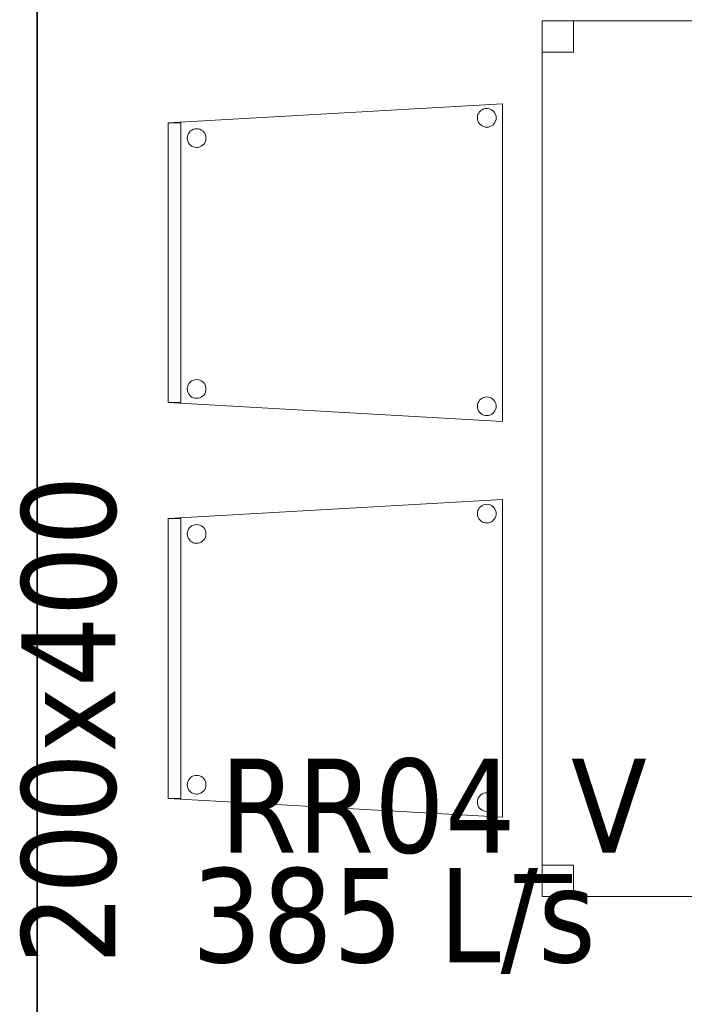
# Model space of a CAD drawing. Header units: metres. Extents: x 391.1 to 427.5, y 12.8 to 28.4.
# Tile 4 of 26: x 399.1 to 400.2, y 14 to 15.6. Entities that reach past the tile are written whole.
import ezdxf

# ---------------------------------------------------------------- set-up
doc = ezdxf.new("R2010")
doc.units = ezdxf.units.M
doc.layers.add('01_SUELOS', color=7, linetype='Continuous', lineweight=25, true_color=0x007f00)
for name, color, linetype, lineweight in [('02_MOBILIARIO', 7, 'Continuous', 18), ('A-DETL-____-MBND', 7, 'Continuous', 18), ('A-WALL-____-MCUT', 7, 'Continuous', 25), ('A-WALL-____-OTLN', 7, 'Continuous', 25), ('M-HVAC-CDFF-IDEN', 7, 'Continuous', 30), ('M-HVAC-DUCT-IDEN', 7, 'Continuous', 30)]:
    doc.layers.add(name, color=color, linetype=linetype, lineweight=lineweight)
doc.styles.add('Tahoma_2', font='tahoma.ttf', dxfattribs={"height": 0.15})

# ---------------------------------------------------------------- blocks, each defined once
blk = doc.blocks.new('Family - Cadira confident_PA-152032-03_CLI_AIRE_P0A')
at = {"layer": 'A-DETL-____-MBND', "color": 253, "true_color": 0xaaaaaa}
for p, q in [((0, 0.4765), (0.5326, 0.5065)), ((0.5326, 0.5065), (0, 0.4765)), ((0.5326, 0.5065), (0.5326, 0)), ((0.5326, 0), (0.5326, 0.5065)), ((0.4926, 0.4843), (0.4928, 0.4869)), ((0.4928, 0.4869), (0.4926, 0.4843)), ((0.4928, 0.4869), (0.4935, 0.4894)), ((0.4935, 0.4894), (0.4928, 0.4869)), ((0.4935, 0.4894), (0.4946, 0.4918)), ((0.4946, 0.4918), (0.4935, 0.4894)), ((0.4946, 0.4918), (0.4961, 0.4939)), ((0.4961, 0.4939), (0.4946, 0.4918)), ((0.4961, 0.4939), (0.498, 0.4957)), ((0.498, 0.4957), (0.4961, 0.4939)), ((0.498, 0.4957), (0.5001, 0.4972)), ((0.5001, 0.4972), (0.498, 0.4957)), ((0.5001, 0.4972), (0.5025, 0.4983)), ((0.5025, 0.4983), (0.5001, 0.4972)), ((0.5025, 0.4983), (0.505, 0.4989)), ((0.505, 0.4989), (0.5025, 0.4983)), ((0.505, 0.4989), (0.5076, 0.4992)), ((0.5076, 0.4992), (0.505, 0.4989)), ((0.5076, 0.4992), (0.5102, 0.4989)), ((0.5102, 0.4989), (0.5076, 0.4992)), ((0.5102, 0.4989), (0.5127, 0.4982)), ((0.5127, 0.4982), (0.5102, 0.4989)), ((0.5127, 0.4982), (0.515, 0.4971)), ((0.515, 0.4971), (0.5127, 0.4982)), ((0.515, 0.4971), (0.5172, 0.4956)), ((0.5172, 0.4956), (0.515, 0.4971)), ((0.5172, 0.4956), (0.519, 0.4938)), ((0.519, 0.4938), (0.5172, 0.4956)), ((0.519, 0.4938), (0.5205, 0.4916)), ((0.5205, 0.4916), (0.519, 0.4938)), ((0.5205, 0.4916), (0.5216, 0.4893)), ((0.5216, 0.4893), (0.5205, 0.4916)), ((0.5216, 0.4893), (0.5222, 0.4868)), ((0.5222, 0.4868), (0.5216, 0.4893)), ((0, 0.03), (0, 0.4765)), ((0, 0.4765), (0, 0.03)), ((0, 0.4765), (0.02, 0.4765)), ((0, 0.03), (0, 0.4765)), ((0.02, 0.4765), (0, 0.4765)), ((0, 0.4765), (0, 0.03)), ((0.02, 0.4765), (0.02, 0.03)), ((0.02, 0.03), (0.02, 0.4765)), ((0.4928, 0.4817), (0.4926, 0.4843)), ((0.4926, 0.4843), (0.4928, 0.4817)), ((0.4935, 0.4792), (0.4928, 0.4817)), ((0.4928, 0.4817), (0.4935, 0.4792)), ((0.4945, 0.4768), (0.4935, 0.4792)), ((0.4935, 0.4792), (0.4945, 0.4768)), ((0.496, 0.4747), (0.4945, 0.4768)), ((0.4945, 0.4768), (0.496, 0.4747)), ((0.4979, 0.4728), (0.496, 0.4747)), ((0.496, 0.4747), (0.4979, 0.4728)), ((0.5, 0.4713), (0.4979, 0.4728)), ((0.4979, 0.4728), (0.5, 0.4713)), ((0.5023, 0.4702), (0.5, 0.4713)), ((0.5, 0.4713), (0.5023, 0.4702)), ((0.5149, 0.4713), (0.5126, 0.4702)), ((0.5126, 0.4702), (0.5149, 0.4713)), ((0.5171, 0.4727), (0.5149, 0.4713)), ((0.5149, 0.4713), (0.5171, 0.4727)), ((0.5189, 0.4746), (0.5171, 0.4727)), ((0.5171, 0.4727), (0.5189, 0.4746)), ((0.5204, 0.4767), (0.5189, 0.4746)), ((0.5189, 0.4746), (0.5204, 0.4767)), ((0.5215, 0.4791), (0.5204, 0.4767)), ((0.5204, 0.4767), (0.5215, 0.4791)), ((0.5222, 0.4816), (0.5215, 0.4791)), ((0.5215, 0.4791), (0.5222, 0.4816)), ((0.5222, 0.4868), (0.5224, 0.4842)), ((0.5224, 0.4842), (0.5222, 0.4868)), ((0.5224, 0.4842), (0.5222, 0.4816)), ((0.5222, 0.4816), (0.5224, 0.4842)), ((0.0304, 0.4545), (0.0311, 0.457)), ((0.0311, 0.457), (0.0304, 0.4545)), ((0.0311, 0.457), (0.0322, 0.4594)), ((0.0322, 0.4594), (0.0311, 0.457)), ((0.0322, 0.4594), (0.0337, 0.4615)), ((0.0337, 0.4615), (0.0322, 0.4594)), ((0.0337, 0.4615), (0.0356, 0.4633)), ((0.0356, 0.4633), (0.0337, 0.4615)), ((0.0356, 0.4633), (0.0377, 0.4648)), ((0.0377, 0.4648), (0.0356, 0.4633)), ((0.0377, 0.4648), (0.0401, 0.4659)), ((0.0401, 0.4659), (0.0377, 0.4648)), ((0.0401, 0.4659), (0.0426, 0.4666)), ((0.0426, 0.4666), (0.0401, 0.4659)), ((0.0426, 0.4666), (0.0452, 0.4668)), ((0.0452, 0.4668), (0.0426, 0.4666)), ((0.0452, 0.4668), (0.0478, 0.4666)), ((0.0478, 0.4666), (0.0452, 0.4668)), ((0.0478, 0.4666), (0.0503, 0.4659)), ((0.0503, 0.4659), (0.0478, 0.4666)), ((0.0503, 0.4659), (0.0526, 0.4648)), ((0.0526, 0.4648), (0.0503, 0.4659)), ((0.0526, 0.4648), (0.0548, 0.4633)), ((0.0548, 0.4633), (0.0526, 0.4648)), ((0.0548, 0.4633), (0.0566, 0.4614)), ((0.0566, 0.4614), (0.0548, 0.4633)), ((0.0566, 0.4614), (0.0581, 0.4593)), ((0.0581, 0.4593), (0.0566, 0.4614)), ((0.0581, 0.4593), (0.0592, 0.4569)), ((0.0592, 0.4569), (0.0581, 0.4593)), ((0.0592, 0.4569), (0.0598, 0.4544)), ((0.0598, 0.4544), (0.0592, 0.4569)), ((0.5049, 0.4695), (0.5023, 0.4702)), ((0.5023, 0.4702), (0.5049, 0.4695)), ((0.5074, 0.4693), (0.5049, 0.4695)), ((0.5049, 0.4695), (0.5074, 0.4693)), ((0.51, 0.4695), (0.5074, 0.4693)), ((0.5074, 0.4693), (0.51, 0.4695)), ((0.5126, 0.4702), (0.51, 0.4695)), ((0.51, 0.4695), (0.5126, 0.4702)), ((0.0302, 0.4519), (0.0304, 0.4545)), ((0.0304, 0.4545), (0.0302, 0.4519)), ((0.0304, 0.4493), (0.0302, 0.4519)), ((0.0302, 0.4519), (0.0304, 0.4493)), ((0.031, 0.4468), (0.0304, 0.4493)), ((0.0304, 0.4493), (0.031, 0.4468)), ((0.0321, 0.4445), (0.031, 0.4468)), ((0.031, 0.4468), (0.0321, 0.4445)), ((0.0336, 0.4423), (0.0321, 0.4445)), ((0.0321, 0.4445), (0.0336, 0.4423)), ((0.0355, 0.4405), (0.0336, 0.4423)), ((0.0336, 0.4423), (0.0355, 0.4405)), ((0.0376, 0.439), (0.0355, 0.4405)), ((0.0355, 0.4405), (0.0376, 0.439)), ((0.0547, 0.4404), (0.0525, 0.4389)), ((0.0525, 0.4389), (0.0547, 0.4404)), ((0.0565, 0.4422), (0.0547, 0.4404)), ((0.0547, 0.4404), (0.0565, 0.4422)), ((0.058, 0.4443), (0.0565, 0.4422)), ((0.0565, 0.4422), (0.058, 0.4443)), ((0.0591, 0.4467), (0.058, 0.4443)), ((0.058, 0.4443), (0.0591, 0.4467)), ((0.0598, 0.4492), (0.0591, 0.4467)), ((0.0591, 0.4467), (0.0598, 0.4492)), ((0.0598, 0.4544), (0.06, 0.4518)), ((0.06, 0.4518), (0.0598, 0.4544)), ((0.06, 0.4518), (0.0598, 0.4492)), ((0.0598, 0.4492), (0.06, 0.4518)), ((0.0399, 0.4378), (0.0376, 0.439)), ((0.0376, 0.439), (0.0399, 0.4378)), ((0.0424, 0.4372), (0.0399, 0.4378)), ((0.0399, 0.4378), (0.0424, 0.4372)), ((0.045, 0.4369), (0.0424, 0.4372)), ((0.0424, 0.4372), (0.045, 0.4369)), ((0.0476, 0.4371), (0.045, 0.4369)), ((0.045, 0.4369), (0.0476, 0.4371)), ((0.0502, 0.4378), (0.0476, 0.4371)), ((0.0476, 0.4371), (0.0502, 0.4378)), ((0.0525, 0.4389), (0.0502, 0.4378)), ((0.0502, 0.4378), (0.0525, 0.4389)), ((0.0337, 0.0615), (0.0356, 0.0633)), ((0.0356, 0.0633), (0.0337, 0.0615)), ((0.0356, 0.0633), (0.0377, 0.0648)), ((0.0377, 0.0648), (0.0356, 0.0633)), ((0.0377, 0.0648), (0.0401, 0.0659)), ((0.0401, 0.0659), (0.0377, 0.0648)), ((0.0401, 0.0659), (0.0426, 0.0666)), ((0.0426, 0.0666), (0.0401, 0.0659)), ((0.0426, 0.0666), (0.0452, 0.0668)), ((0.0452, 0.0668), (0.0426, 0.0666)), ((0.0452, 0.0668), (0.0478, 0.0666)), ((0.0478, 0.0666), (0.0452, 0.0668)), ((0.0478, 0.0666), (0.0503, 0.0659)), ((0.0503, 0.0659), (0.0478, 0.0666)), ((0.0503, 0.0659), (0.0526, 0.0648)), ((0.0526, 0.0648), (0.0503, 0.0659)), ((0.0526, 0.0648), (0.0548, 0.0633)), ((0.0548, 0.0633), (0.0526, 0.0648)), ((0.0548, 0.0633), (0.0566, 0.0614)), ((0.0566, 0.0614), (0.0548, 0.0633)), ((0.0302, 0.0519), (0.0304, 0.0545)), ((0.0304, 0.0545), (0.0302, 0.0519)), ((0.0304, 0.0493), (0.0302, 0.0519)), ((0.0302, 0.0519), (0.0304, 0.0493)), ((0.0304, 0.0545), (0.0311, 0.057)), ((0.0311, 0.057), (0.0304, 0.0545)), ((0.031, 0.0468), (0.0304, 0.0493)), ((0.0304, 0.0493), (0.031, 0.0468)), ((0.0311, 0.057), (0.0322, 0.0594)), ((0.0322, 0.0594), (0.0311, 0.057)), ((0.0322, 0.0594), (0.0337, 0.0615)), ((0.0337, 0.0615), (0.0322, 0.0594)), ((0.0566, 0.0614), (0.0581, 0.0593)), ((0.0581, 0.0593), (0.0566, 0.0614)), ((0.0581, 0.0593), (0.0592, 0.0569)), ((0.0592, 0.0569), (0.0581, 0.0593)), ((0.0598, 0.0492), (0.0591, 0.0467)), ((0.0591, 0.0467), (0.0598, 0.0492)), ((0.0592, 0.0569), (0.0598, 0.0544)), ((0.0598, 0.0544), (0.0592, 0.0569)), ((0.0598, 0.0544), (0.06, 0.0518)), ((0.06, 0.0518), (0.0598, 0.0544)), ((0.06, 0.0518), (0.0598, 0.0492)), ((0.0598, 0.0492), (0.06, 0.0518)), ((0.0321, 0.0445), (0.031, 0.0468)), ((0.031, 0.0468), (0.0321, 0.0445)), ((0.0336, 0.0423), (0.0321, 0.0445)), ((0.0321, 0.0445), (0.0336, 0.0423)), ((0.0355, 0.0405), (0.0336, 0.0423)), ((0.0336, 0.0423), (0.0355, 0.0405)), ((0.0376, 0.039), (0.0355, 0.0405)), ((0.0355, 0.0405), (0.0376, 0.039)), ((0.0399, 0.0378), (0.0376, 0.039)), ((0.0376, 0.039), (0.0399, 0.0378)), ((0.0424, 0.0372), (0.0399, 0.0378)), ((0.0399, 0.0378), (0.0424, 0.0372)), ((0.045, 0.0369), (0.0424, 0.0372)), ((0.0424, 0.0372), (0.045, 0.0369)), ((0.0476, 0.0371), (0.045, 0.0369)), ((0.045, 0.0369), (0.0476, 0.0371)), ((0.0502, 0.0378), (0.0476, 0.0371)), ((0.0476, 0.0371), (0.0502, 0.0378)), ((0.0525, 0.0389), (0.0502, 0.0378)), ((0.0502, 0.0378), (0.0525, 0.0389)), ((0.0547, 0.0404), (0.0525, 0.0389)), ((0.0525, 0.0389), (0.0547, 0.0404)), ((0.0565, 0.0422), (0.0547, 0.0404)), ((0.0547, 0.0404), (0.0565, 0.0422)), ((0.058, 0.0443), (0.0565, 0.0422)), ((0.0565, 0.0422), (0.058, 0.0443)), ((0.0591, 0.0467), (0.058, 0.0443)), ((0.058, 0.0443), (0.0591, 0.0467)), ((0.4935, 0.0294), (0.4946, 0.0318)), ((0.4946, 0.0318), (0.4935, 0.0294)), ((0.4946, 0.0318), (0.4961, 0.0339)), ((0.4961, 0.0339), (0.4946, 0.0318)), ((0.4961, 0.0339), (0.498, 0.0357)), ((0.498, 0.0357), (0.4961, 0.0339)), ((0.498, 0.0357), (0.5001, 0.0372)), ((0.5001, 0.0372), (0.498, 0.0357)), ((0.5001, 0.0372), (0.5025, 0.0383)), ((0.5025, 0.0383), (0.5001, 0.0372)), ((0.5025, 0.0383), (0.505, 0.0389)), ((0.505, 0.0389), (0.5025, 0.0383)), ((0.505, 0.0389), (0.5076, 0.0392)), ((0.5076, 0.0392), (0.505, 0.0389)), ((0.5076, 0.0392), (0.5102, 0.0389)), ((0.5102, 0.0389), (0.5076, 0.0392)), ((0.5102, 0.0389), (0.5127, 0.0382)), ((0.5127, 0.0382), (0.5102, 0.0389)), ((0.5127, 0.0382), (0.515, 0.0371)), ((0.515, 0.0371), (0.5127, 0.0382)), ((0.515, 0.0371), (0.5172, 0.0356)), ((0.5172, 0.0356), (0.515, 0.0371)), ((0.5172, 0.0356), (0.519, 0.0338)), ((0.519, 0.0338), (0.5172, 0.0356)), ((0.519, 0.0338), (0.5205, 0.0316)), ((0.5205, 0.0316), (0.519, 0.0338)), ((0.5205, 0.0316), (0.5216, 0.0293)), ((0.5216, 0.0293), (0.5205, 0.0316)), ((0.5326, 0), (0, 0.03)), ((0, 0.03), (0.5326, 0)), ((0.02, 0.03), (0, 0.03)), ((0, 0.03), (0.02, 0.03)), ((0.4926, 0.0243), (0.4928, 0.0269)), ((0.4928, 0.0269), (0.4926, 0.0243)), ((0.4928, 0.0217), (0.4926, 0.0243)), ((0.4926, 0.0243), (0.4928, 0.0217)), ((0.4928, 0.0269), (0.4935, 0.0294)), ((0.4935, 0.0294), (0.4928, 0.0269)), ((0.4935, 0.0192), (0.4928, 0.0217)), ((0.4928, 0.0217), (0.4935, 0.0192)), ((0.4945, 0.0168), (0.4935, 0.0192)), ((0.4935, 0.0192), (0.4945, 0.0168)), ((0.496, 0.0147), (0.4945, 0.0168)), ((0.4945, 0.0168), (0.496, 0.0147)), ((0.5204, 0.0167), (0.5189, 0.0146)), ((0.5189, 0.0146), (0.5204, 0.0167)), ((0.5215, 0.0191), (0.5204, 0.0167)), ((0.5204, 0.0167), (0.5215, 0.0191)), ((0.5222, 0.0216), (0.5215, 0.0191)), ((0.5215, 0.0191), (0.5222, 0.0216)), ((0.5216, 0.0293), (0.5222, 0.0268)), ((0.5222, 0.0268), (0.5216, 0.0293)), ((0.5222, 0.0268), (0.5224, 0.0242)), ((0.5224, 0.0242), (0.5222, 0.0268)), ((0.5224, 0.0242), (0.5222, 0.0216)), ((0.5222, 0.0216), (0.5224, 0.0242)), ((0.4979, 0.0128), (0.496, 0.0147)), ((0.496, 0.0147), (0.4979, 0.0128)), ((0.5, 0.0113), (0.4979, 0.0128)), ((0.4979, 0.0128), (0.5, 0.0113)), ((0.5023, 0.0102), (0.5, 0.0113)), ((0.5, 0.0113), (0.5023, 0.0102)), ((0.5049, 0.0095), (0.5023, 0.0102)), ((0.5023, 0.0102), (0.5049, 0.0095)), ((0.5074, 0.0093), (0.5049, 0.0095)), ((0.5049, 0.0095), (0.5074, 0.0093)), ((0.51, 0.0095), (0.5074, 0.0093)), ((0.5074, 0.0093), (0.51, 0.0095)), ((0.5126, 0.0102), (0.51, 0.0095)), ((0.51, 0.0095), (0.5126, 0.0102)), ((0.5149, 0.0113), (0.5126, 0.0102)), ((0.5126, 0.0102), (0.5149, 0.0113)), ((0.5171, 0.0127), (0.5149, 0.0113)), ((0.5149, 0.0113), (0.5171, 0.0127)), ((0.5189, 0.0146), (0.5171, 0.0127)), ((0.5171, 0.0127), (0.5189, 0.0146))]:
    blk.add_line(p, q, dxfattribs=at)
blk = doc.blocks.new('Family - Evans PA-152152-03_CLI_AIRE_P0A')
at = {"layer": 'A-WALL-____-MCUT', "color": 253, "true_color": 0xaaaaaa}
blk.add_line((0, 0), (15.0232, 0), dxfattribs=at)
at = {"layer": 'A-WALL-____-OTLN', "color": 253, "true_color": 0xaaaaaa}
blk.add_line((0, 0), (15.0232, 0), dxfattribs=at)
at = {"layer": 'A-WALL-____-OTLN', "color": 253, "lineweight": 18, "true_color": 0xaaaaaa}
blk.add_line((0, 0), (15.0232, 0), dxfattribs=at)
blk = doc.blocks.new('Family - Taula 140X80_PA-152216-03_CLI_AIRE_P0A')
at = {"layer": 'A-DETL-____-MBND', "color": 253, "true_color": 0xaaaaaa}
for p, q in [((0, 1.3969), (0.7, 1.3969)), ((0, 0), (0, 1.3969)), ((0.7, 1.3969), (0, 1.3969)), ((0, 1.3969), (0, 0)), ((0, 1.3969), (0.05, 1.3969)), ((0, 1.3469), (0, 1.3969)), ((0.05, 1.3969), (0, 1.3969)), ((0, 1.3969), (0, 1.3469)), ((0.05, 1.3969), (0.05, 1.3469)), ((0.05, 1.3469), (0.05, 1.3969)), ((0.65, 1.3969), (0.7, 1.3969)), ((0.65, 1.3469), (0.65, 1.3969)), ((0.7, 1.3969), (0.65, 1.3969)), ((0.65, 1.3969), (0.65, 1.3469)), ((0.7, 1.3969), (0.7, 0)), ((0.7, 0), (0.7, 1.3969)), ((0.7, 1.3969), (0.7, 1.3469)), ((0.7, 1.3469), (0.7, 1.3969)), ((0.05, 1.3469), (0, 1.3469)), ((0, 1.3469), (0.05, 1.3469)), ((0.7, 1.3469), (0.65, 1.3469)), ((0.65, 1.3469), (0.7, 1.3469)), ((0, 0.05), (0.05, 0.05)), ((0, 0), (0, 0.05)), ((0.05, 0.05), (0, 0.05)), ((0, 0.05), (0, 0)), ((0.05, 0.05), (0.05, 0)), ((0.05, 0), (0.05, 0.05)), ((0.65, 0.05), (0.7, 0.05)), ((0.65, 0), (0.65, 0.05)), ((0.7, 0.05), (0.65, 0.05)), ((0.65, 0.05), (0.65, 0)), ((0.7, 0.05), (0.7, 0)), ((0.7, 0), (0.7, 0.05)), ((0.7, 0), (0, 0)), ((0, 0), (0.7, 0)), ((0.05, 0), (0, 0)), ((0, 0), (0.05, 0)), ((0.7, 0), (0.65, 0)), ((0.65, 0), (0.7, 0))]:
    blk.add_line(p, q, dxfattribs=at)
blk = doc.blocks.new('Family - Cadira confident_PA-152518-03_CLI_AIRE_P0A')
at = {"layer": 'A-DETL-____-MBND', "color": 253, "true_color": 0xaaaaaa}
for p, q in [((0, 0.4765), (0.5326, 0.5065)), ((0.5326, 0.5065), (0, 0.4765)), ((0.5326, 0.5065), (0.5326, 0)), ((0.5326, 0), (0.5326, 0.5065)), ((0.4926, 0.4843), (0.4928, 0.4869)), ((0.4928, 0.4869), (0.4926, 0.4843)), ((0.4928, 0.4869), (0.4935, 0.4894)), ((0.4935, 0.4894), (0.4928, 0.4869)), ((0.4935, 0.4894), (0.4946, 0.4918)), ((0.4946, 0.4918), (0.4935, 0.4894)), ((0.4946, 0.4918), (0.4961, 0.4939)), ((0.4961, 0.4939), (0.4946, 0.4918)), ((0.4961, 0.4939), (0.498, 0.4957)), ((0.498, 0.4957), (0.4961, 0.4939)), ((0.498, 0.4957), (0.5001, 0.4972)), ((0.5001, 0.4972), (0.498, 0.4957)), ((0.5001, 0.4972), (0.5025, 0.4983)), ((0.5025, 0.4983), (0.5001, 0.4972)), ((0.5025, 0.4983), (0.505, 0.4989)), ((0.505, 0.4989), (0.5025, 0.4983)), ((0.505, 0.4989), (0.5076, 0.4992)), ((0.5076, 0.4992), (0.505, 0.4989)), ((0.5076, 0.4992), (0.5102, 0.4989)), ((0.5102, 0.4989), (0.5076, 0.4992)), ((0.5102, 0.4989), (0.5127, 0.4982)), ((0.5127, 0.4982), (0.5102, 0.4989)), ((0.5127, 0.4982), (0.515, 0.4971)), ((0.515, 0.4971), (0.5127, 0.4982)), ((0.515, 0.4971), (0.5172, 0.4956)), ((0.5172, 0.4956), (0.515, 0.4971)), ((0.5172, 0.4956), (0.519, 0.4938)), ((0.519, 0.4938), (0.5172, 0.4956)), ((0.519, 0.4938), (0.5205, 0.4916)), ((0.5205, 0.4916), (0.519, 0.4938)), ((0.5205, 0.4916), (0.5216, 0.4893)), ((0.5216, 0.4893), (0.5205, 0.4916)), ((0.5216, 0.4893), (0.5222, 0.4868)), ((0.5222, 0.4868), (0.5216, 0.4893)), ((0, 0.4765), (0.02, 0.4765)), ((0, 0.03), (0, 0.4765)), ((0.02, 0.4765), (0, 0.4765)), ((0, 0.4765), (0, 0.03)), ((0, 0.03), (0, 0.4765)), ((0, 0.4765), (0, 0.03)), ((0.02, 0.4765), (0.02, 0.03)), ((0.02, 0.03), (0.02, 0.4765)), ((0.4928, 0.4817), (0.4926, 0.4843)), ((0.4926, 0.4843), (0.4928, 0.4817)), ((0.4935, 0.4792), (0.4928, 0.4817)), ((0.4928, 0.4817), (0.4935, 0.4792)), ((0.4945, 0.4768), (0.4935, 0.4792)), ((0.4935, 0.4792), (0.4945, 0.4768)), ((0.496, 0.4747), (0.4945, 0.4768)), ((0.4945, 0.4768), (0.496, 0.4747)), ((0.4979, 0.4728), (0.496, 0.4747)), ((0.496, 0.4747), (0.4979, 0.4728)), ((0.5, 0.4713), (0.4979, 0.4728)), ((0.4979, 0.4728), (0.5, 0.4713)), ((0.5023, 0.4702), (0.5, 0.4713)), ((0.5, 0.4713), (0.5023, 0.4702)), ((0.5149, 0.4713), (0.5126, 0.4702)), ((0.5126, 0.4702), (0.5149, 0.4713)), ((0.5171, 0.4727), (0.5149, 0.4713)), ((0.5149, 0.4713), (0.5171, 0.4727)), ((0.5189, 0.4746), (0.5171, 0.4727)), ((0.5171, 0.4727), (0.5189, 0.4746)), ((0.5204, 0.4767), (0.5189, 0.4746)), ((0.5189, 0.4746), (0.5204, 0.4767)), ((0.5215, 0.4791), (0.5204, 0.4767)), ((0.5204, 0.4767), (0.5215, 0.4791)), ((0.5222, 0.4816), (0.5215, 0.4791)), ((0.5215, 0.4791), (0.5222, 0.4816)), ((0.5222, 0.4868), (0.5224, 0.4842)), ((0.5224, 0.4842), (0.5222, 0.4868)), ((0.5224, 0.4842), (0.5222, 0.4816)), ((0.5222, 0.4816), (0.5224, 0.4842)), ((0.0304, 0.4545), (0.0311, 0.457)), ((0.0311, 0.457), (0.0304, 0.4545)), ((0.0311, 0.457), (0.0322, 0.4594)), ((0.0322, 0.4594), (0.0311, 0.457)), ((0.0322, 0.4594), (0.0337, 0.4615)), ((0.0337, 0.4615), (0.0322, 0.4594)), ((0.0337, 0.4615), (0.0356, 0.4633)), ((0.0356, 0.4633), (0.0337, 0.4615)), ((0.0356, 0.4633), (0.0377, 0.4648)), ((0.0377, 0.4648), (0.0356, 0.4633)), ((0.0377, 0.4648), (0.0401, 0.4659)), ((0.0401, 0.4659), (0.0377, 0.4648)), ((0.0401, 0.4659), (0.0426, 0.4666)), ((0.0426, 0.4666), (0.0401, 0.4659)), ((0.0426, 0.4666), (0.0452, 0.4668)), ((0.0452, 0.4668), (0.0426, 0.4666)), ((0.0452, 0.4668), (0.0478, 0.4666)), ((0.0478, 0.4666), (0.0452, 0.4668)), ((0.0478, 0.4666), (0.0503, 0.4659)), ((0.0503, 0.4659), (0.0478, 0.4666)), ((0.0503, 0.4659), (0.0526, 0.4648)), ((0.0526, 0.4648), (0.0503, 0.4659)), ((0.0526, 0.4648), (0.0548, 0.4633)), ((0.0548, 0.4633), (0.0526, 0.4648)), ((0.0548, 0.4633), (0.0566, 0.4614)), ((0.0566, 0.4614), (0.0548, 0.4633)), ((0.0566, 0.4614), (0.0581, 0.4593)), ((0.0581, 0.4593), (0.0566, 0.4614)), ((0.0581, 0.4593), (0.0592, 0.4569)), ((0.0592, 0.4569), (0.0581, 0.4593)), ((0.0592, 0.4569), (0.0598, 0.4544)), ((0.0598, 0.4544), (0.0592, 0.4569)), ((0.5049, 0.4695), (0.5023, 0.4702)), ((0.5023, 0.4702), (0.5049, 0.4695)), ((0.5074, 0.4693), (0.5049, 0.4695)), ((0.5049, 0.4695), (0.5074, 0.4693)), ((0.51, 0.4695), (0.5074, 0.4693)), ((0.5074, 0.4693), (0.51, 0.4695)), ((0.5126, 0.4702), (0.51, 0.4695)), ((0.51, 0.4695), (0.5126, 0.4702)), ((0.0302, 0.4519), (0.0304, 0.4545)), ((0.0304, 0.4545), (0.0302, 0.4519)), ((0.0304, 0.4493), (0.0302, 0.4519)), ((0.0302, 0.4519), (0.0304, 0.4493)), ((0.031, 0.4468), (0.0304, 0.4493)), ((0.0304, 0.4493), (0.031, 0.4468)), ((0.0321, 0.4445), (0.031, 0.4468)), ((0.031, 0.4468), (0.0321, 0.4445)), ((0.0336, 0.4423), (0.0321, 0.4445)), ((0.0321, 0.4445), (0.0336, 0.4423)), ((0.0355, 0.4405), (0.0336, 0.4423)), ((0.0336, 0.4423), (0.0355, 0.4405)), ((0.0376, 0.439), (0.0355, 0.4405)), ((0.0355, 0.4405), (0.0376, 0.439)), ((0.0547, 0.4404), (0.0525, 0.4389)), ((0.0525, 0.4389), (0.0547, 0.4404)), ((0.0565, 0.4422), (0.0547, 0.4404)), ((0.0547, 0.4404), (0.0565, 0.4422)), ((0.058, 0.4443), (0.0565, 0.4422)), ((0.0565, 0.4422), (0.058, 0.4443)), ((0.0591, 0.4467), (0.058, 0.4443)), ((0.058, 0.4443), (0.0591, 0.4467)), ((0.0598, 0.4492), (0.0591, 0.4467)), ((0.0591, 0.4467), (0.0598, 0.4492)), ((0.0598, 0.4544), (0.06, 0.4518)), ((0.06, 0.4518), (0.0598, 0.4544)), ((0.06, 0.4518), (0.0598, 0.4492)), ((0.0598, 0.4492), (0.06, 0.4518)), ((0.0399, 0.4378), (0.0376, 0.439)), ((0.0376, 0.439), (0.0399, 0.4378)), ((0.0424, 0.4372), (0.0399, 0.4378)), ((0.0399, 0.4378), (0.0424, 0.4372)), ((0.045, 0.4369), (0.0424, 0.4372)), ((0.0424, 0.4372), (0.045, 0.4369)), ((0.0476, 0.4371), (0.045, 0.4369)), ((0.045, 0.4369), (0.0476, 0.4371)), ((0.0502, 0.4378), (0.0476, 0.4371)), ((0.0476, 0.4371), (0.0502, 0.4378)), ((0.0525, 0.4389), (0.0502, 0.4378)), ((0.0502, 0.4378), (0.0525, 0.4389)), ((0.0337, 0.0615), (0.0356, 0.0633)), ((0.0356, 0.0633), (0.0337, 0.0615)), ((0.0356, 0.0633), (0.0377, 0.0648)), ((0.0377, 0.0648), (0.0356, 0.0633)), ((0.0377, 0.0648), (0.0401, 0.0659)), ((0.0401, 0.0659), (0.0377, 0.0648)), ((0.0401, 0.0659), (0.0426, 0.0666)), ((0.0426, 0.0666), (0.0401, 0.0659)), ((0.0426, 0.0666), (0.0452, 0.0668)), ((0.0452, 0.0668), (0.0426, 0.0666)), ((0.0452, 0.0668), (0.0478, 0.0666)), ((0.0478, 0.0666), (0.0452, 0.0668)), ((0.0478, 0.0666), (0.0503, 0.0659)), ((0.0503, 0.0659), (0.0478, 0.0666)), ((0.0503, 0.0659), (0.0526, 0.0648)), ((0.0526, 0.0648), (0.0503, 0.0659)), ((0.0526, 0.0648), (0.0548, 0.0633)), ((0.0548, 0.0633), (0.0526, 0.0648)), ((0.0548, 0.0633), (0.0566, 0.0614)), ((0.0566, 0.0614), (0.0548, 0.0633)), ((0.0302, 0.0519), (0.0304, 0.0545)), ((0.0304, 0.0545), (0.0302, 0.0519)), ((0.0304, 0.0493), (0.0302, 0.0519)), ((0.0302, 0.0519), (0.0304, 0.0493)), ((0.0304, 0.0545), (0.0311, 0.057)), ((0.0311, 0.057), (0.0304, 0.0545)), ((0.031, 0.0468), (0.0304, 0.0493)), ((0.0304, 0.0493), (0.031, 0.0468)), ((0.0311, 0.057), (0.0322, 0.0594)), ((0.0322, 0.0594), (0.0311, 0.057)), ((0.0322, 0.0594), (0.0337, 0.0615)), ((0.0337, 0.0615), (0.0322, 0.0594)), ((0.0566, 0.0614), (0.0581, 0.0593)), ((0.0581, 0.0593), (0.0566, 0.0614)), ((0.0581, 0.0593), (0.0592, 0.0569)), ((0.0592, 0.0569), (0.0581, 0.0593)), ((0.0598, 0.0492), (0.0591, 0.0467)), ((0.0591, 0.0467), (0.0598, 0.0492)), ((0.0592, 0.0569), (0.0598, 0.0544)), ((0.0598, 0.0544), (0.0592, 0.0569)), ((0.0598, 0.0544), (0.06, 0.0518)), ((0.06, 0.0518), (0.0598, 0.0544)), ((0.06, 0.0518), (0.0598, 0.0492)), ((0.0598, 0.0492), (0.06, 0.0518)), ((0.0321, 0.0445), (0.031, 0.0468)), ((0.031, 0.0468), (0.0321, 0.0445)), ((0.0336, 0.0423), (0.0321, 0.0445)), ((0.0321, 0.0445), (0.0336, 0.0423)), ((0.0355, 0.0405), (0.0336, 0.0423)), ((0.0336, 0.0423), (0.0355, 0.0405)), ((0.0376, 0.039), (0.0355, 0.0405)), ((0.0355, 0.0405), (0.0376, 0.039)), ((0.0399, 0.0378), (0.0376, 0.039)), ((0.0376, 0.039), (0.0399, 0.0378)), ((0.0424, 0.0372), (0.0399, 0.0378)), ((0.0399, 0.0378), (0.0424, 0.0372)), ((0.045, 0.0369), (0.0424, 0.0372)), ((0.0424, 0.0372), (0.045, 0.0369)), ((0.0476, 0.0371), (0.045, 0.0369)), ((0.045, 0.0369), (0.0476, 0.0371)), ((0.0502, 0.0378), (0.0476, 0.0371)), ((0.0476, 0.0371), (0.0502, 0.0378)), ((0.0525, 0.0389), (0.0502, 0.0378)), ((0.0502, 0.0378), (0.0525, 0.0389)), ((0.0547, 0.0404), (0.0525, 0.0389)), ((0.0525, 0.0389), (0.0547, 0.0404)), ((0.0565, 0.0422), (0.0547, 0.0404)), ((0.0547, 0.0404), (0.0565, 0.0422)), ((0.058, 0.0443), (0.0565, 0.0422)), ((0.0565, 0.0422), (0.058, 0.0443)), ((0.0591, 0.0467), (0.058, 0.0443)), ((0.058, 0.0443), (0.0591, 0.0467)), ((0.4935, 0.0294), (0.4946, 0.0318)), ((0.4946, 0.0318), (0.4935, 0.0294)), ((0.4946, 0.0318), (0.4961, 0.0339)), ((0.4961, 0.0339), (0.4946, 0.0318)), ((0.4961, 0.0339), (0.498, 0.0357)), ((0.498, 0.0357), (0.4961, 0.0339)), ((0.498, 0.0357), (0.5001, 0.0372)), ((0.5001, 0.0372), (0.498, 0.0357)), ((0.5001, 0.0372), (0.5025, 0.0383)), ((0.5025, 0.0383), (0.5001, 0.0372)), ((0.5025, 0.0383), (0.505, 0.0389)), ((0.505, 0.0389), (0.5025, 0.0383)), ((0.505, 0.0389), (0.5076, 0.0392)), ((0.5076, 0.0392), (0.505, 0.0389)), ((0.5076, 0.0392), (0.5102, 0.0389)), ((0.5102, 0.0389), (0.5076, 0.0392)), ((0.5102, 0.0389), (0.5127, 0.0382)), ((0.5127, 0.0382), (0.5102, 0.0389)), ((0.5127, 0.0382), (0.515, 0.0371)), ((0.515, 0.0371), (0.5127, 0.0382)), ((0.515, 0.0371), (0.5172, 0.0356)), ((0.5172, 0.0356), (0.515, 0.0371)), ((0.5172, 0.0356), (0.519, 0.0338)), ((0.519, 0.0338), (0.5172, 0.0356)), ((0.519, 0.0338), (0.5205, 0.0316)), ((0.5205, 0.0316), (0.519, 0.0338)), ((0.5205, 0.0316), (0.5216, 0.0293)), ((0.5216, 0.0293), (0.5205, 0.0316)), ((0.02, 0.03), (0, 0.03)), ((0, 0.03), (0.02, 0.03)), ((0.5326, 0), (0, 0.03)), ((0, 0.03), (0.5326, 0)), ((0.4926, 0.0243), (0.4928, 0.0269)), ((0.4928, 0.0269), (0.4926, 0.0243)), ((0.4928, 0.0217), (0.4926, 0.0243)), ((0.4926, 0.0243), (0.4928, 0.0217)), ((0.4928, 0.0269), (0.4935, 0.0294)), ((0.4935, 0.0294), (0.4928, 0.0269)), ((0.4935, 0.0192), (0.4928, 0.0217)), ((0.4928, 0.0217), (0.4935, 0.0192)), ((0.4945, 0.0168), (0.4935, 0.0192)), ((0.4935, 0.0192), (0.4945, 0.0168)), ((0.496, 0.0147), (0.4945, 0.0168)), ((0.4945, 0.0168), (0.496, 0.0147)), ((0.5204, 0.0167), (0.5189, 0.0146)), ((0.5189, 0.0146), (0.5204, 0.0167)), ((0.5215, 0.0191), (0.5204, 0.0167)), ((0.5204, 0.0167), (0.5215, 0.0191)), ((0.5222, 0.0216), (0.5215, 0.0191)), ((0.5215, 0.0191), (0.5222, 0.0216)), ((0.5216, 0.0293), (0.5222, 0.0268)), ((0.5222, 0.0268), (0.5216, 0.0293)), ((0.5222, 0.0268), (0.5224, 0.0242)), ((0.5224, 0.0242), (0.5222, 0.0268)), ((0.5224, 0.0242), (0.5222, 0.0216)), ((0.5222, 0.0216), (0.5224, 0.0242)), ((0.4979, 0.0128), (0.496, 0.0147)), ((0.496, 0.0147), (0.4979, 0.0128)), ((0.5, 0.0113), (0.4979, 0.0128)), ((0.4979, 0.0128), (0.5, 0.0113)), ((0.5023, 0.0102), (0.5, 0.0113)), ((0.5, 0.0113), (0.5023, 0.0102)), ((0.5049, 0.0095), (0.5023, 0.0102)), ((0.5023, 0.0102), (0.5049, 0.0095)), ((0.5074, 0.0093), (0.5049, 0.0095)), ((0.5049, 0.0095), (0.5074, 0.0093)), ((0.51, 0.0095), (0.5074, 0.0093)), ((0.5074, 0.0093), (0.51, 0.0095)), ((0.5126, 0.0102), (0.51, 0.0095)), ((0.51, 0.0095), (0.5126, 0.0102)), ((0.5149, 0.0113), (0.5126, 0.0102)), ((0.5126, 0.0102), (0.5149, 0.0113)), ((0.5171, 0.0127), (0.5149, 0.0113)), ((0.5149, 0.0113), (0.5171, 0.0127)), ((0.5189, 0.0146), (0.5171, 0.0127)), ((0.5171, 0.0127), (0.5189, 0.0146))]:
    blk.add_line(p, q, dxfattribs=at)
blk = doc.blocks.new('Family - LONDR55-XX_ZZ-ARQ-CAA-M3D-Londres55-152611-03_CLI_AIRE_P0A')
at = {"layer": '01_SUELOS', "color": 9, "true_color": 0xaad4aa}
for p, q in [((0, 5.4819), (0, 0)), ((0, 0), (0, 5.4819))]:
    blk.add_line(p, q, dxfattribs=at)
blk = doc.blocks.new('LONDR55-XX_ZZ-ARQ-CAA-M3D-Londres55_ifc-1-03_CLI_AIRE_P0A')
at = {"layer": '01_SUELOS', "color": 253, "lineweight": 18, "true_color": 0xaaaaaa}
blk.add_blockref('Family - LONDR55-XX_ZZ-ARQ-CAA-M3D-Londres55-152611-03_CLI_AIRE_P0A', (399.1772, 13.2406), dxfattribs=at)
at = {"layer": '02_MOBILIARIO', "color": 253, "lineweight": 18, "true_color": 0xaaaaaa}
for name, p in [('Family - Taula 140X80_PA-152216-03_CLI_AIRE_P0A', (399.9819, 14.1626)), ('Family - Cadira confident_PA-152518-03_CLI_AIRE_P0A', (399.3862, 14.9204)), ('Family - Cadira confident_PA-152032-03_CLI_AIRE_P0A', (399.3862, 14.2892))]:
    blk.add_blockref(name, p, dxfattribs=at)
at = {"layer": 'A-WALL-____-OTLN', "color": 253, "lineweight": 18, "true_color": 0xaaaaaa, "rotation": 90}
blk.add_blockref('Family - Evans PA-152152-03_CLI_AIRE_P0A', (399.1772, 13.2406), dxfattribs=at)

msp = doc.modelspace()

# ---------------------------------------------------------------- block references
at = {"lineweight": 5}
msp.add_blockref('LONDR55-XX_ZZ-ARQ-CAA-M3D-Londres55_ifc-1-03_CLI_AIRE_P0A', (0, 0), dxfattribs=at)

# ---------------------------------------------------------------- texts
at = {"layer": 'M-HVAC-CDFF-IDEN', "char_height": 0.15, "attachment_point": 1, "style": 'Tahoma_2'}
for s, insert, width in [('RR04_V', (399.4683, 14.3828), 0.84578), ('385 L/s', (399.4232, 14.2081), 0.793671)]:
    msp.add_mtext(s, dxfattribs=dict(at, insert=insert, width=width))
at = {"layer": 'M-HVAC-DUCT-IDEN', "insert": (399.1521, 14.0543), "char_height": 0.15, "width": 0.913924, "attachment_point": 1, "rotation": 90, "style": 'Tahoma_2'}
msp.add_mtext('200x400', dxfattribs=at)

doc.saveas('drawing.dxf')
